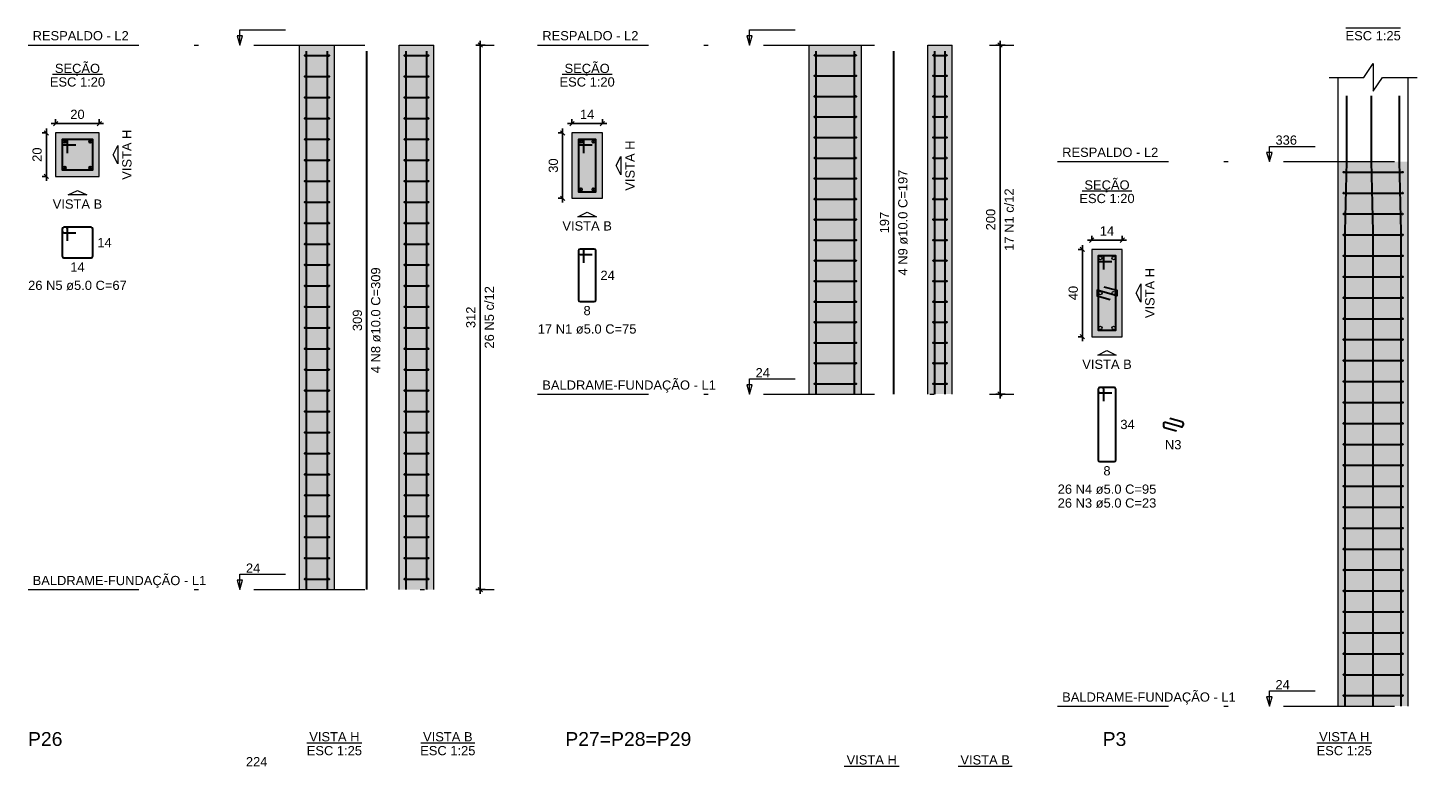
# Model space of a CAD drawing. Header units: millimetres. Extents: x 1434 to 2277, y -793 to -278.
# Tile 43 of 111: x 1520 to 1552, y -421 to -404. Entities that reach past the tile are written whole.
import ezdxf

# ---------------------------------------------------------------- set-up
doc = ezdxf.new("R2010")
doc.units = ezdxf.units.MM
doc.linetypes.add('DASHDOT', pattern=[25.4, 12.7, -6.35, 0, -6.35])
for name, color, linetype, lineweight in [('Descrição da armadura', 7, 'Continuous', 5), ('DT-Barras na forma', 1, 'Continuous', 30), ('DT-Barras no corte', 5, 'Continuous', 5), ('DT-Barras rebatidas', 1, 'Continuous', 30), ('DT-Cotas', 9, 'Continuous', 5), ('DT-Estribos na forma', 1, 'Continuous', 30), ('DT-Forma', 5, 'Continuous', 5), ('DT-Hachura seção pilares', 252, 'Continuous', 5), ('DT-Hachura vista pilares', 252, 'Continuous', 5), ('DT-Pontilhado', 9, 'DASHDOT', 5), ('DT-Textos', 7, 'Continuous', 5), ('DT-Título', 250, 'Continuous', 20), ('Textos armaduras', 7, 'Continuous', 5)]:
    doc.layers.add(name, color=color, linetype=linetype, lineweight=lineweight)
doc.styles.add('ARIAL', font='arial.ttf')
doc.styles.get("Standard").update_dxf_attribs({"font": 'arial.ttf'})
doc.dimstyles.new('UM_20.000000', dxfattribs={"dimtxt": 0.18, "dimasz": 0.1, "dimexe": 0.1, "dimexo": 0.2, "dimgap": 0, "dimtad": 1, "dimtih": 1, "dimtoh": 1, "dimdec": 1, "dimlfac": 20, "dimzin": 0, "dimdsep": 46, "dimtxsty": 'Standard', "dimcen": 0.09, "dimdle": 0.1, "dimadec": 1, "dimazin": 2, "dimtfac": 1, "dimtdec": 4, "dimtofl": 0, "dimtmove": 0, "dimatfit": 3, "dimfxl": 1, "dimtolj": 1, "dimarcsym": 0})
doc.dimstyles.new('UM_25.000000', dxfattribs={"dimtxt": 0.18, "dimasz": 0.1, "dimexe": 0.1, "dimexo": 0.2, "dimgap": 0, "dimtad": 1, "dimtih": 1, "dimtoh": 1, "dimdec": 1, "dimlfac": 25, "dimzin": 0, "dimdsep": 46, "dimtxsty": 'Standard', "dimcen": 0.09, "dimdle": 0.1, "dimadec": 1, "dimazin": 2, "dimtfac": 1, "dimtdec": 4, "dimtofl": 0, "dimtmove": 0, "dimatfit": 3, "dimfxl": 1, "dimtolj": 1, "dimarcsym": 0})

# ---------------------------------------------------------------- blocks, each defined once
blk = doc.blocks.new('_Oblique')
at = {"color": 0, "linetype": 'ByBlock', "lineweight": -2}
blk.add_line((-0.5, -0.5), (0.5, 0.5), dxfattribs=at)
blk = doc.blocks.new('*D264')
at = {"layer": 'DT-Cotas', "color": 0, "lineweight": -2, "transparency": 16777216}
for p, q in [((1520.09, -406.389), (1519.978, -406.389)), ((1520.078, -406.289), (1520.078, -407.489)), ((1520.09, -407.389), (1519.978, -407.389))]:
    blk.add_line(p, q, dxfattribs=at)
at = {"layer": 'DT-Cotas', "color": 0, "lineweight": -2, "transparency": 16777216, "xscale": 0.1, "yscale": 0.1, "zscale": 0.1}
for p, rotation in [((1520.078, -406.389), 90), ((1520.078, -407.389), 270)]:
    blk.add_blockref('_Oblique', p, dxfattribs=dict(at, rotation=rotation))
at = {"layer": 'DT-Cotas', "color": 7, "transparency": 16777216, "insert": (1519.866, -406.889), "char_height": 0.2118, "attachment_point": 5, "rotation": 90, "style": 'ARIAL'}
blk.add_mtext('\\A1;20', dxfattribs=at)
blk = doc.blocks.new('*D265')
at = {"layer": 'DT-Cotas', "color": 0, "lineweight": -2, "transparency": 16777216}
for p, q in [((1520.19, -406.178), (1521.39, -406.178)), ((1520.29, -406.189), (1520.29, -406.078)), ((1521.29, -406.189), (1521.29, -406.078))]:
    blk.add_line(p, q, dxfattribs=at)
at = {"layer": 'DT-Cotas', "color": 0, "lineweight": -2, "transparency": 16777216, "xscale": 0.1, "yscale": 0.1, "zscale": 0.1, "rotation": 180}
blk.add_blockref('_Oblique', (1520.29, -406.178), dxfattribs=at)
at = {"layer": 'DT-Cotas', "color": 0, "lineweight": -2, "transparency": 16777216, "xscale": 0.1, "yscale": 0.1, "zscale": 0.1}
blk.add_blockref('_Oblique', (1521.29, -406.178), dxfattribs=at)
at = {"layer": 'DT-Cotas', "color": 7, "transparency": 16777216, "insert": (1520.79, -405.966), "char_height": 0.2118, "attachment_point": 5, "rotation": 0.0057, "style": 'ARIAL'}
blk.add_mtext('\\A1;20', dxfattribs=at)
blk = doc.blocks.new('*D266')
at = {"layer": 'DT-Cotas', "color": 0, "lineweight": -2, "transparency": 16777216}
for p, q in [((1530.021, -416.957), (1530.021, -404.277)), ((1530.138, -404.377), (1529.921, -404.377)), ((1530.138, -416.857), (1529.921, -416.857))]:
    blk.add_line(p, q, dxfattribs=at)
at = {"layer": 'DT-Cotas', "color": 0, "lineweight": -2, "transparency": 16777216, "xscale": 0.1, "yscale": 0.1, "zscale": 0.1}
for p, rotation in [((1530.021, -404.377), 90), ((1530.021, -416.857), 270)]:
    blk.add_blockref('_Oblique', p, dxfattribs=dict(at, rotation=rotation))
blk = doc.blocks.new('*D267')
at = {"layer": 'DT-Cotas', "color": 0, "lineweight": -2, "transparency": 16777216}
for p, q in [((1531.922, -406.389), (1531.81, -406.389)), ((1531.91, -406.289), (1531.91, -407.989)), ((1531.922, -407.889), (1531.81, -407.889))]:
    blk.add_line(p, q, dxfattribs=at)
at = {"layer": 'DT-Cotas', "color": 0, "lineweight": -2, "transparency": 16777216, "xscale": 0.1, "yscale": 0.1, "zscale": 0.1}
for p, rotation in [((1531.91, -406.389), 90), ((1531.91, -407.889), 270)]:
    blk.add_blockref('_Oblique', p, dxfattribs=dict(at, rotation=rotation))
at = {"layer": 'DT-Cotas', "color": 7, "transparency": 16777216, "insert": (1531.698, -407.139), "char_height": 0.2118, "attachment_point": 5, "rotation": 90, "style": 'ARIAL'}
blk.add_mtext('\\A1;30', dxfattribs=at)
blk = doc.blocks.new('*D268')
at = {"layer": 'DT-Cotas', "color": 0, "lineweight": -2, "transparency": 16777216}
for p, q in [((1532.022, -406.178), (1532.922, -406.178)), ((1532.122, -406.189), (1532.122, -406.078)), ((1532.822, -406.189), (1532.822, -406.078))]:
    blk.add_line(p, q, dxfattribs=at)
at = {"layer": 'DT-Cotas', "color": 0, "lineweight": -2, "transparency": 16777216, "xscale": 0.1, "yscale": 0.1, "zscale": 0.1, "rotation": 180}
blk.add_blockref('_Oblique', (1532.122, -406.178), dxfattribs=at)
at = {"layer": 'DT-Cotas', "color": 0, "lineweight": -2, "transparency": 16777216, "xscale": 0.1, "yscale": 0.1, "zscale": 0.1}
blk.add_blockref('_Oblique', (1532.822, -406.178), dxfattribs=at)
at = {"layer": 'DT-Cotas', "color": 7, "transparency": 16777216, "insert": (1532.472, -405.966), "char_height": 0.2118, "attachment_point": 5, "rotation": 0.0057, "style": 'ARIAL'}
blk.add_mtext('\\A1;14', dxfattribs=at)
blk = doc.blocks.new('*D269')
at = {"layer": 'DT-Cotas', "color": 0, "lineweight": -2, "transparency": 16777216}
for p, q in [((1541.937, -412.477), (1541.937, -404.277)), ((1542.055, -404.377), (1541.837, -404.377)), ((1542.055, -412.377), (1541.837, -412.377))]:
    blk.add_line(p, q, dxfattribs=at)
at = {"layer": 'DT-Cotas', "color": 0, "lineweight": -2, "transparency": 16777216, "xscale": 0.1, "yscale": 0.1, "zscale": 0.1}
for p, rotation in [((1541.937, -404.377), 90), ((1541.937, -412.377), 270)]:
    blk.add_blockref('_Oblique', p, dxfattribs=dict(at, rotation=rotation))
blk = doc.blocks.new('*D270')
at = {"layer": 'DT-Cotas', "color": 0, "lineweight": -2, "transparency": 16777216}
for p, q in [((1543.838, -409.061), (1543.726, -409.061)), ((1543.826, -408.961), (1543.826, -411.161)), ((1543.838, -411.061), (1543.726, -411.061))]:
    blk.add_line(p, q, dxfattribs=at)
at = {"layer": 'DT-Cotas', "color": 0, "lineweight": -2, "transparency": 16777216, "xscale": 0.1, "yscale": 0.1, "zscale": 0.1}
for p, rotation in [((1543.826, -409.061), 90), ((1543.826, -411.061), 270)]:
    blk.add_blockref('_Oblique', p, dxfattribs=dict(at, rotation=rotation))
at = {"layer": 'DT-Cotas', "color": 7, "transparency": 16777216, "insert": (1543.615, -410.061), "char_height": 0.2118, "attachment_point": 5, "rotation": 90, "style": 'ARIAL'}
blk.add_mtext('\\A1;40', dxfattribs=at)
blk = doc.blocks.new('*D271')
at = {"layer": 'DT-Cotas', "color": 0, "lineweight": -2, "transparency": 16777216}
for p, q in [((1544.038, -408.861), (1544.038, -408.749)), ((1544.738, -408.861), (1544.738, -408.749)), ((1543.938, -408.849), (1544.838, -408.849))]:
    blk.add_line(p, q, dxfattribs=at)
at = {"layer": 'DT-Cotas', "color": 0, "lineweight": -2, "transparency": 16777216, "xscale": 0.1, "yscale": 0.1, "zscale": 0.1, "rotation": 180}
blk.add_blockref('_Oblique', (1544.038, -408.849), dxfattribs=at)
at = {"layer": 'DT-Cotas', "color": 0, "lineweight": -2, "transparency": 16777216, "xscale": 0.1, "yscale": 0.1, "zscale": 0.1}
blk.add_blockref('_Oblique', (1544.738, -408.849), dxfattribs=at)
at = {"layer": 'DT-Cotas', "color": 7, "transparency": 16777216, "insert": (1544.388, -408.637), "char_height": 0.2118, "attachment_point": 5, "rotation": 0.0057, "style": 'ARIAL'}
blk.add_mtext('\\A1;14', dxfattribs=at)

msp = doc.modelspace()

# ---------------------------------------------------------------- hatches: boundary and pattern name
at = {"layer": 'DT-Hachura seção pilares', "linetype": 'Continuous'}
for points in [[(1520.2899, -407.3895), (1520.2899, -407.3895), (1521.2899, -407.3895), (1521.2899, -406.3895), (1520.2899, -406.3895), (1520.2899, -407.3895)], [(1532.1219, -407.8895), (1532.1219, -407.8895), (1532.8219, -407.8895), (1532.8219, -406.3895), (1532.1219, -406.3895), (1532.1219, -407.8895)], [(1544.0382, -411.0611), (1544.0382, -411.0611), (1544.7382, -411.0611), (1544.7382, -409.0611), (1544.0382, -409.0611), (1544.0382, -411.0611)]]:
    msp.add_hatch(color=256, dxfattribs=at).paths.add_polyline_path(points)
at = {"layer": 'DT-Hachura vista pilares', "linetype": 'Continuous'}
for points in [[(1525.8789, -416.8574), (1525.8789, -404.3774), (1526.6789, -404.3774), (1526.6789, -416.8574), (1525.8789, -416.8574)], [(1528.1615, -416.8574), (1528.1615, -404.3774), (1528.9615, -404.3774), (1528.9615, -416.8574), (1528.1615, -416.8574)], [(1537.561, -412.3774), (1537.561, -404.3774), (1538.761, -404.3774), (1538.761, -412.3774), (1537.561, -412.3774)], [(1540.2807, -412.3774), (1540.2807, -404.3774), (1540.8407, -404.3774), (1540.8407, -412.3774), (1540.2807, -412.3774)], [(1549.6891, -419.529), (1549.6891, -407.049), (1551.2891, -407.049), (1551.2891, -419.529), (1549.6891, -419.529)]]:
    msp.add_hatch(color=256, dxfattribs=at).paths.add_polyline_path(points)

# ---------------------------------------------------------------- linework, layer by layer
at = {"layer": 'DT-Barras na forma'}
for points in [[(1526.0389, -416.8574), (1526.0389, -404.5134)], [(1526.5189, -416.8574), (1526.5189, -404.5134)], [(1528.3215, -416.8574), (1528.3215, -404.5134)], [(1528.8015, -416.8574), (1528.8015, -404.5134)], [(1537.721, -412.3774), (1537.721, -404.5134)], [(1538.601, -412.3774), (1538.601, -404.5134)], [(1540.4407, -412.3774), (1540.4407, -404.5134)], [(1540.6807, -412.3774), (1540.6807, -404.5134)], [(1549.8491, -419.529), (1549.8491, -408.649), (1549.8891, -407.049), (1549.8891, -405.5423)], [(1550.4891, -419.529), (1550.4891, -408.649), (1550.4491, -407.049), (1550.4491, -405.5423)], [(1551.1291, -419.529), (1551.1291, -408.649), (1551.0891, -407.049), (1551.0891, -405.5423)], [(1520.5649, -406.852), (1520.5649, -406.5395), (1520.4399, -406.5395), (1520.4399, -407.2395), (1521.1399, -407.2395), (1521.1399, -406.5395), (1520.4399, -406.5395), (1520.4399, -406.6645), (1520.7524, -406.6645)], [(1532.3969, -406.852), (1532.3969, -406.5395), (1532.2719, -406.5395), (1532.2719, -407.7395), (1532.6719, -407.7395), (1532.6719, -406.5395), (1532.2719, -406.5395), (1532.2719, -406.6645), (1532.5844, -406.6645)], [(1544.3132, -409.5236), (1544.3132, -409.2111), (1544.1882, -409.2111), (1544.1882, -410.9111), (1544.5882, -410.9111), (1544.5882, -409.2111), (1544.1882, -409.2111), (1544.1882, -409.3361), (1544.5007, -409.3361)], [(1544.3121, -409.915), (1544.6132, -409.9986), (1544.6132, -410.1236), (1544.1632, -409.9986), (1544.1632, -410.1236), (1544.4643, -410.2072)]]:
    msp.add_lwpolyline(points, dxfattribs=at)
at = {"layer": 'DT-Barras no corte'}
for p, q in [((1520.4524, -406.627), (1520.5274, -406.552)), ((1520.4524, -406.552), (1520.5274, -406.627)), ((1521.0524, -406.627), (1521.1274, -406.552)), ((1521.0524, -406.552), (1521.1274, -406.627)), ((1532.2844, -406.627), (1532.3594, -406.552)), ((1532.2844, -406.552), (1532.3594, -406.627)), ((1532.5844, -406.627), (1532.6594, -406.552)), ((1532.5844, -406.552), (1532.6594, -406.627)), ((1520.4524, -407.227), (1520.5274, -407.152)), ((1520.4524, -407.152), (1520.5274, -407.227)), ((1521.0524, -407.227), (1521.1274, -407.152)), ((1521.0524, -407.152), (1521.1274, -407.227)), ((1532.2844, -407.727), (1532.3594, -407.652)), ((1532.2844, -407.652), (1532.3594, -407.727)), ((1532.5844, -407.727), (1532.6594, -407.652)), ((1532.5844, -407.652), (1532.6594, -407.727))]:
    msp.add_line(p, q, dxfattribs=at)
for centre in [(1520.4899, -406.5895), (1521.0899, -406.5895), (1532.3219, -406.5895), (1532.6219, -406.5895), (1520.4899, -407.1895), (1521.0899, -407.1895), (1532.3219, -407.6895), (1532.6219, -407.6895), (1544.2382, -409.2611), (1544.5382, -409.2611), (1544.2382, -410.0611), (1544.5382, -410.0611), (1544.2382, -410.8611), (1544.5382, -410.8611)]:
    msp.add_circle(centre, 0.0375, dxfattribs=at)
at = {"layer": 'DT-Barras rebatidas'}
for p, q in [((1527.4202, -416.8574), (1527.4202, -404.5134)), ((1539.5023, -412.3774), (1539.5023, -404.5134)), ((1520.4399, -408.5919), (1520.4399, -409.2169)), ((1520.4399, -408.5919), (1520.4399, -408.6419)), ((1520.5274, -408.5544), (1520.4774, -408.5544)), ((1521.1024, -408.5544), (1520.4774, -408.5544)), ((1520.4774, -408.6794), (1520.7524, -408.6794)), ((1520.5649, -408.8669), (1520.5649, -408.5919)), ((1521.1399, -409.2169), (1521.1399, -408.5919)), ((1532.2719, -409.0919), (1532.2719, -410.2169)), ((1532.2719, -409.0919), (1532.2719, -409.1419)), ((1532.3594, -409.0544), (1532.3094, -409.0544)), ((1532.6344, -409.0544), (1532.3094, -409.0544)), ((1532.3969, -409.3669), (1532.3969, -409.0919)), ((1532.6719, -410.2169), (1532.6719, -409.0919)), ((1520.4774, -409.2544), (1521.1024, -409.2544)), ((1532.3094, -409.1794), (1532.5844, -409.1794)), ((1532.3094, -410.2544), (1532.6344, -410.2544)), ((1544.1882, -412.2635), (1544.1882, -413.8885)), ((1544.1882, -412.2635), (1544.1882, -412.3135)), ((1544.2757, -412.226), (1544.2257, -412.226)), ((1544.5507, -412.226), (1544.2257, -412.226)), ((1544.2257, -412.351), (1544.5007, -412.351)), ((1544.3132, -412.5385), (1544.3132, -412.2635)), ((1544.5882, -413.8885), (1544.5882, -412.2635)), ((1545.8297, -412.9299), (1546.1033, -413.0059)), ((1545.6808, -413.0628), (1545.6808, -413.11)), ((1545.7082, -413.1461), (1545.9819, -413.2221)), ((1546.0832, -413.1253), (1545.7283, -413.0267)), ((1546.1308, -413.042), (1546.1308, -413.0892)), ((1544.2257, -413.926), (1544.5507, -413.926))]:
    msp.add_line(p, q, dxfattribs=at)
for centre, start, end in [((1520.4774, -408.5919), 90, 180), ((1520.4774, -408.5919), 90, 180), ((1520.4774, -408.6419), 180, 270), ((1520.5274, -408.5919), 0, 90), ((1521.1024, -408.5919), 0, 90), ((1532.3094, -409.0919), 90, 180), ((1532.3094, -409.0919), 90, 180), ((1532.3094, -409.1419), 180, 270), ((1532.3594, -409.0919), 0, 90), ((1532.6344, -409.0919), 0, 90), ((1520.4774, -409.2169), 180, 270), ((1521.1024, -409.2169), 270, 0), ((1532.3094, -410.2169), 180, 270), ((1532.6344, -410.2169), 270, 0), ((1544.2257, -412.2635), 90, 180), ((1544.2257, -412.2635), 90, 180), ((1544.2257, -412.3135), 180, 270), ((1544.2757, -412.2635), 0, 90), ((1544.5507, -412.2635), 0, 90), ((1545.7183, -413.0628), 74.47589, 180), ((1545.7183, -413.11), 180, 254.47589), ((1546.0933, -413.0892), 254.47589, 0), ((1546.0933, -413.042), 0, 74.47589), ((1544.2257, -413.8885), 180, 270), ((1544.5507, -413.8885), 270, 0)]:
    msp.add_arc(centre, 0.0375, start, end, dxfattribs=at)
at = {"layer": 'DT-Estribos na forma'}
for p, q in [((1526.0089, -404.6174), (1526.5489, -404.6174)), ((1528.2915, -404.6174), (1528.8315, -404.6174)), ((1537.691, -404.6126), (1538.631, -404.6126)), ((1540.4107, -404.6126), (1540.7107, -404.6126)), ((1526.0089, -405.0974), (1526.5489, -405.0974)), ((1528.2915, -405.0974), (1528.8315, -405.0974)), ((1537.691, -405.0832), (1538.631, -405.0832)), ((1540.4107, -405.0832), (1540.7107, -405.0832)), ((1526.0089, -405.5774), (1526.5489, -405.5774)), ((1528.2915, -405.5774), (1528.8315, -405.5774)), ((1537.691, -405.5538), (1538.631, -405.5538)), ((1540.4107, -405.5538), (1540.7107, -405.5538)), ((1526.0089, -406.0574), (1526.5489, -406.0574)), ((1528.2915, -406.0574), (1528.8315, -406.0574)), ((1537.691, -406.0244), (1538.631, -406.0244)), ((1540.4107, -406.0244), (1540.7107, -406.0244)), ((1526.0089, -406.5374), (1526.5489, -406.5374)), ((1528.2915, -406.5374), (1528.8315, -406.5374)), ((1537.691, -406.495), (1538.631, -406.495)), ((1540.4107, -406.495), (1540.7107, -406.495)), ((1526.0089, -407.0174), (1526.5489, -407.0174)), ((1528.2915, -407.0174), (1528.8315, -407.0174)), ((1537.691, -406.9656), (1538.631, -406.9656)), ((1540.4107, -406.9656), (1540.7107, -406.9656)), ((1526.0089, -407.4974), (1526.5489, -407.4974)), ((1528.2915, -407.4974), (1528.8315, -407.4974)), ((1537.691, -407.4362), (1538.631, -407.4362)), ((1540.4107, -407.4362), (1540.7107, -407.4362)), ((1549.8191, -407.289), (1551.1591, -407.289)), ((1549.8191, -407.769), (1551.1591, -407.769)), ((1526.0089, -407.9774), (1526.5489, -407.9774)), ((1528.2915, -407.9774), (1528.8315, -407.9774)), ((1537.691, -407.9068), (1538.631, -407.9068)), ((1540.4107, -407.9068), (1540.7107, -407.9068)), ((1526.0089, -408.4574), (1526.5489, -408.4574)), ((1528.2915, -408.4574), (1528.8315, -408.4574)), ((1537.691, -408.3774), (1538.631, -408.3774)), ((1540.4107, -408.3774), (1540.7107, -408.3774)), ((1549.8191, -408.249), (1551.1591, -408.249)), ((1549.8191, -408.729), (1551.1591, -408.729)), ((1526.0089, -408.9374), (1526.5489, -408.9374)), ((1528.2915, -408.9374), (1528.8315, -408.9374)), ((1537.691, -408.8479), (1538.631, -408.8479)), ((1540.4107, -408.8479), (1540.7107, -408.8479)), ((1526.0089, -409.4174), (1526.5489, -409.4174)), ((1528.2915, -409.4174), (1528.8315, -409.4174)), ((1537.691, -409.3185), (1538.631, -409.3185)), ((1540.4107, -409.3185), (1540.7107, -409.3185)), ((1549.8191, -409.209), (1551.1591, -409.209)), ((1549.8191, -409.689), (1551.1591, -409.689)), ((1526.0089, -409.8974), (1526.5489, -409.8974)), ((1528.2915, -409.8974), (1528.8315, -409.8974)), ((1537.691, -409.7891), (1538.631, -409.7891)), ((1540.4107, -409.7891), (1540.7107, -409.7891)), ((1526.0089, -410.3774), (1526.5489, -410.3774)), ((1528.2915, -410.3774), (1528.8315, -410.3774)), ((1537.691, -410.2597), (1538.631, -410.2597)), ((1540.4107, -410.2597), (1540.7107, -410.2597)), ((1549.8191, -410.169), (1551.1591, -410.169)), ((1537.691, -410.7303), (1538.631, -410.7303)), ((1540.4107, -410.7303), (1540.7107, -410.7303)), ((1549.8191, -410.649), (1551.1591, -410.649)), ((1526.0089, -410.8574), (1526.5489, -410.8574)), ((1528.2915, -410.8574), (1528.8315, -410.8574)), ((1526.0089, -411.3374), (1526.5489, -411.3374)), ((1528.2915, -411.3374), (1528.8315, -411.3374)), ((1537.691, -411.2009), (1538.631, -411.2009)), ((1540.4107, -411.2009), (1540.7107, -411.2009)), ((1549.8191, -411.129), (1551.1591, -411.129)), ((1537.691, -411.6715), (1538.631, -411.6715)), ((1540.4107, -411.6715), (1540.7107, -411.6715)), ((1549.8191, -411.609), (1551.1591, -411.609)), ((1526.0089, -411.8174), (1526.5489, -411.8174)), ((1528.2915, -411.8174), (1528.8315, -411.8174)), ((1526.0089, -412.2974), (1526.5489, -412.2974)), ((1528.2915, -412.2974), (1528.8315, -412.2974)), ((1537.691, -412.1421), (1538.631, -412.1421)), ((1540.4107, -412.1421), (1540.7107, -412.1421)), ((1549.8191, -412.089), (1551.1591, -412.089)), ((1549.8191, -412.569), (1551.1591, -412.569)), ((1526.0089, -412.7774), (1526.5489, -412.7774)), ((1528.2915, -412.7774), (1528.8315, -412.7774)), ((1526.0089, -413.2574), (1526.5489, -413.2574)), ((1528.2915, -413.2574), (1528.8315, -413.2574)), ((1549.8191, -413.049), (1551.1591, -413.049)), ((1549.8191, -413.529), (1551.1591, -413.529)), ((1526.0089, -413.7374), (1526.5489, -413.7374)), ((1528.2915, -413.7374), (1528.8315, -413.7374)), ((1526.0089, -414.2174), (1526.5489, -414.2174)), ((1528.2915, -414.2174), (1528.8315, -414.2174)), ((1549.8191, -414.009), (1551.1591, -414.009)), ((1549.8191, -414.489), (1551.1591, -414.489)), ((1526.0089, -414.6974), (1526.5489, -414.6974)), ((1528.2915, -414.6974), (1528.8315, -414.6974)), ((1526.0089, -415.1774), (1526.5489, -415.1774)), ((1528.2915, -415.1774), (1528.8315, -415.1774)), ((1549.8191, -414.969), (1551.1591, -414.969)), ((1549.8191, -415.449), (1551.1591, -415.449)), ((1526.0089, -415.6574), (1526.5489, -415.6574)), ((1528.2915, -415.6574), (1528.8315, -415.6574)), ((1526.0089, -416.1374), (1526.5489, -416.1374)), ((1528.2915, -416.1374), (1528.8315, -416.1374)), ((1549.8191, -415.929), (1551.1591, -415.929)), ((1549.8191, -416.409), (1551.1591, -416.409)), ((1526.0089, -416.6174), (1526.5489, -416.6174)), ((1528.2915, -416.6174), (1528.8315, -416.6174)), ((1549.8191, -416.889), (1551.1591, -416.889)), ((1549.8191, -417.369), (1551.1591, -417.369)), ((1549.8191, -417.849), (1551.1591, -417.849)), ((1549.8191, -418.329), (1551.1591, -418.329)), ((1549.8191, -418.809), (1551.1591, -418.809)), ((1549.8191, -419.289), (1551.1591, -419.289))]:
    msp.add_line(p, q, dxfattribs=at)
for centre in [(1526.0089, -404.6174), (1526.5489, -404.6174), (1528.2915, -404.6174), (1528.8315, -404.6174), (1537.691, -404.6126), (1538.631, -404.6126), (1540.4107, -404.6126), (1540.7107, -404.6126), (1526.0089, -405.0974), (1526.5489, -405.0974), (1528.2915, -405.0974), (1528.8315, -405.0974), (1537.691, -405.0832), (1538.631, -405.0832), (1540.4107, -405.0832), (1540.7107, -405.0832), (1526.0089, -405.5774), (1526.5489, -405.5774), (1528.2915, -405.5774), (1528.8315, -405.5774), (1537.691, -405.5538), (1538.631, -405.5538), (1540.4107, -405.5538), (1540.7107, -405.5538), (1526.0089, -406.0574), (1526.5489, -406.0574), (1528.2915, -406.0574), (1528.8315, -406.0574), (1537.691, -406.0244), (1538.631, -406.0244), (1540.4107, -406.0244), (1540.7107, -406.0244), (1526.0089, -406.5374), (1526.5489, -406.5374), (1528.2915, -406.5374), (1528.8315, -406.5374), (1537.691, -406.495), (1538.631, -406.495), (1540.4107, -406.495), (1540.7107, -406.495), (1526.0089, -407.0174), (1526.5489, -407.0174), (1528.2915, -407.0174), (1528.8315, -407.0174), (1537.691, -406.9656), (1538.631, -406.9656), (1540.4107, -406.9656), (1540.7107, -406.9656), (1526.0089, -407.4974), (1526.5489, -407.4974), (1528.2915, -407.4974), (1528.8315, -407.4974), (1537.691, -407.4362), (1538.631, -407.4362), (1540.4107, -407.4362), (1540.7107, -407.4362), (1549.8191, -407.289), (1551.1591, -407.289), (1549.8191, -407.769), (1551.1591, -407.769), (1526.0089, -407.9774), (1526.5489, -407.9774), (1528.2915, -407.9774), (1528.8315, -407.9774), (1537.691, -407.9068), (1538.631, -407.9068), (1540.4107, -407.9068), (1540.7107, -407.9068), (1526.0089, -408.4574), (1526.5489, -408.4574), (1528.2915, -408.4574), (1528.8315, -408.4574), (1537.691, -408.3774), (1538.631, -408.3774), (1540.4107, -408.3774), (1540.7107, -408.3774), (1549.8191, -408.249), (1551.1591, -408.249), (1549.8191, -408.729), (1551.1591, -408.729), (1526.0089, -408.9374), (1526.5489, -408.9374), (1528.2915, -408.9374), (1528.8315, -408.9374), (1537.691, -408.8479), (1538.631, -408.8479), (1540.4107, -408.8479), (1540.7107, -408.8479), (1526.0089, -409.4174), (1526.5489, -409.4174), (1528.2915, -409.4174), (1528.8315, -409.4174), (1537.691, -409.3185), (1538.631, -409.3185), (1540.4107, -409.3185), (1540.7107, -409.3185), (1549.8191, -409.209), (1551.1591, -409.209), (1537.691, -409.7891), (1538.631, -409.7891), (1540.4107, -409.7891), (1540.7107, -409.7891), (1549.8191, -409.689), (1551.1591, -409.689), (1526.0089, -409.8974), (1526.5489, -409.8974), (1528.2915, -409.8974), (1528.8315, -409.8974), (1526.0089, -410.3774), (1526.5489, -410.3774), (1528.2915, -410.3774), (1528.8315, -410.3774), (1537.691, -410.2597), (1538.631, -410.2597), (1540.4107, -410.2597), (1540.7107, -410.2597), (1549.8191, -410.169), (1551.1591, -410.169), (1537.691, -410.7303), (1538.631, -410.7303), (1540.4107, -410.7303), (1540.7107, -410.7303), (1549.8191, -410.649), (1551.1591, -410.649), (1526.0089, -410.8574), (1526.5489, -410.8574), (1528.2915, -410.8574), (1528.8315, -410.8574), (1526.0089, -411.3374), (1526.5489, -411.3374), (1528.2915, -411.3374), (1528.8315, -411.3374), (1537.691, -411.2009), (1538.631, -411.2009), (1540.4107, -411.2009), (1540.7107, -411.2009), (1549.8191, -411.129), (1551.1591, -411.129), (1537.691, -411.6715), (1538.631, -411.6715), (1540.4107, -411.6715), (1540.7107, -411.6715), (1549.8191, -411.609), (1551.1591, -411.609), (1526.0089, -411.8174), (1526.5489, -411.8174), (1528.2915, -411.8174), (1528.8315, -411.8174), (1526.0089, -412.2974), (1526.5489, -412.2974), (1528.2915, -412.2974), (1528.8315, -412.2974), (1537.691, -412.1421), (1538.631, -412.1421), (1540.4107, -412.1421), (1540.7107, -412.1421), (1549.8191, -412.089), (1551.1591, -412.089), (1549.8191, -412.569), (1551.1591, -412.569), (1526.0089, -412.7774), (1526.5489, -412.7774), (1528.2915, -412.7774), (1528.8315, -412.7774), (1526.0089, -413.2574), (1526.5489, -413.2574), (1528.2915, -413.2574), (1528.8315, -413.2574), (1549.8191, -413.049), (1551.1591, -413.049), (1549.8191, -413.529), (1551.1591, -413.529), (1526.0089, -413.7374), (1526.5489, -413.7374), (1528.2915, -413.7374), (1528.8315, -413.7374), (1526.0089, -414.2174), (1526.5489, -414.2174), (1528.2915, -414.2174), (1528.8315, -414.2174), (1549.8191, -414.009), (1551.1591, -414.009), (1549.8191, -414.489), (1551.1591, -414.489), (1526.0089, -414.6974), (1526.5489, -414.6974), (1528.2915, -414.6974), (1528.8315, -414.6974), (1526.0089, -415.1774), (1526.5489, -415.1774), (1528.2915, -415.1774), (1528.8315, -415.1774), (1549.8191, -414.969), (1551.1591, -414.969), (1549.8191, -415.449), (1551.1591, -415.449), (1526.0089, -415.6574), (1526.5489, -415.6574), (1528.2915, -415.6574), (1528.8315, -415.6574), (1526.0089, -416.1374), (1526.5489, -416.1374), (1528.2915, -416.1374), (1528.8315, -416.1374), (1549.8191, -415.929), (1551.1591, -415.929), (1549.8191, -416.409), (1551.1591, -416.409), (1526.0089, -416.6174), (1526.5489, -416.6174), (1528.2915, -416.6174), (1528.8315, -416.6174), (1549.8191, -416.889), (1551.1591, -416.889), (1549.8191, -417.369), (1551.1591, -417.369), (1549.8191, -417.849), (1551.1591, -417.849), (1549.8191, -418.329), (1551.1591, -418.329), (1549.8191, -418.809), (1551.1591, -418.809), (1549.8191, -419.289), (1551.1591, -419.289)]:
    msp.add_circle(centre, 0.01, dxfattribs=at)
at = {"layer": 'DT-Forma'}
for p, q in [((1525.8789, -404.3774), (1526.6789, -404.3774)), ((1525.8789, -416.8574), (1525.8789, -404.3774)), ((1526.6789, -416.8574), (1526.6789, -404.3774)), ((1528.1615, -404.3774), (1528.9615, -404.3774)), ((1528.1615, -416.8574), (1528.1615, -404.3774)), ((1528.9615, -416.8574), (1528.9615, -404.3774)), ((1537.561, -404.3774), (1538.761, -404.3774)), ((1537.561, -412.3774), (1537.561, -404.3774)), ((1538.761, -412.3774), (1538.761, -404.3774)), ((1540.2807, -404.3774), (1540.8407, -404.3774)), ((1540.2807, -412.3774), (1540.2807, -404.3774)), ((1540.8407, -412.3774), (1540.8407, -404.3774)), ((1549.6891, -407.049), (1549.6891, -405.1187)), ((1551.2891, -407.049), (1551.2891, -405.1187)), ((1549.6891, -419.529), (1549.6891, -407.049)), ((1551.2891, -419.529), (1551.2891, -407.049))]:
    msp.add_line(p, q, dxfattribs=at)
msp.add_lwpolyline([(1549.4773, -405.1187), (1550.2773, -405.1187), (1550.4891, -404.801), (1550.4891, -405.4364), (1550.7009, -405.1187), (1551.5009, -405.1187)], dxfattribs=at)
for points in [[(1520.2899, -407.3895), (1521.2899, -407.3895), (1521.2899, -406.3895), (1520.2899, -406.3895), (1520.2899, -407.3895)], [(1532.1219, -407.8895), (1532.8219, -407.8895), (1532.8219, -406.3895), (1532.1219, -406.3895), (1532.1219, -407.8895)], [(1544.0382, -411.0611), (1544.7382, -411.0611), (1544.7382, -409.0611), (1544.0382, -409.0611), (1544.0382, -411.0611)]]:
    msp.add_lwpolyline(points, close=True, dxfattribs=at)
at = {"layer": 'DT-Pontilhado', "ltscale": 0.2}
for p, q in [((1519.6562, -404.3774), (1530.3382, -404.3774)), ((1531.3382, -404.3774), (1542.2545, -404.3774)), ((1543.2545, -407.049), (1555.3438, -407.049)), ((1531.3382, -412.3774), (1542.2545, -412.3774)), ((1519.6562, -416.8574), (1530.3382, -416.8574)), ((1543.2545, -419.529), (1555.3438, -419.529))]:
    msp.add_line(p, q, dxfattribs=at)
at = {"layer": 'DT-Textos'}
for p, q in [((1549.8592, -403.9855), (1551.1189, -403.9855)), ((1520.2177, -405.0445), (1521.3621, -405.0445)), ((1531.8997, -405.0445), (1533.0441, -405.0445)), ((1543.816, -407.7162), (1544.9604, -407.7162)), ((1526.0491, -420.3726), (1527.3088, -420.3726)), ((1528.657, -420.3726), (1529.9003, -420.3726)), ((1549.1955, -420.3726), (1550.4552, -420.3726)), ((1538.3654, -420.9021), (1539.6251, -420.9021)), ((1540.9733, -420.9021), (1542.2167, -420.9021))]:
    msp.add_line(p, q, dxfattribs=at)
for points in [[(1524.5112, -404.3774), (1524.5748, -404.1656), (1524.4477, -404.1656), (1524.5112, -404.3774), (1524.5112, -404.0274), (1525.5612, -404.0274)], [(1536.1933, -404.3774), (1536.2568, -404.1656), (1536.1297, -404.1656), (1536.1933, -404.3774), (1536.1933, -404.0274), (1537.2433, -404.0274)], [(1548.1096, -407.049), (1548.1731, -406.8372), (1548.046, -406.8372), (1548.1096, -407.049), (1548.1096, -406.699), (1549.1596, -406.699)], [(1536.1933, -412.3774), (1536.2568, -412.1656), (1536.1297, -412.1656), (1536.1933, -412.3774), (1536.1933, -412.0274), (1537.2433, -412.0274)], [(1524.5112, -416.8574), (1524.5748, -416.6456), (1524.4477, -416.6456), (1524.5112, -416.8574), (1524.5112, -416.5074), (1525.5612, -416.5074)], [(1548.1096, -419.529), (1548.1731, -419.3172), (1548.046, -419.3172), (1548.1096, -419.529), (1548.1096, -419.179), (1549.1596, -419.179)]]:
    msp.add_lwpolyline(points, dxfattribs=at)
for points in [[(1521.7135, -406.8895), (1521.7135, -407.1013), (1521.6076, -406.8895), (1521.7135, -406.6777), (1521.7135, -406.8895)], [(1533.2455, -407.1395), (1533.2455, -407.3513), (1533.1396, -407.1395), (1533.2455, -406.9277), (1533.2455, -407.1395)], [(1520.7899, -407.8131), (1520.5781, -407.8131), (1520.7899, -407.7072), (1521.0017, -407.8131), (1520.7899, -407.8131)], [(1532.4719, -408.3131), (1532.2601, -408.3131), (1532.4719, -408.2072), (1532.6837, -408.3131), (1532.4719, -408.3131)], [(1545.1618, -410.0611), (1545.1618, -410.2729), (1545.0559, -410.0611), (1545.1618, -409.8493), (1545.1618, -410.0611)], [(1544.3882, -411.4847), (1544.1764, -411.4847), (1544.3882, -411.3788), (1544.6, -411.4847), (1544.3882, -411.4847)]]:
    msp.add_lwpolyline(points, close=True, dxfattribs=at)

# ---------------------------------------------------------------- texts
at = {"layer": 'Descrição da armadura', "linetype": 'Continuous', "char_height": 0.2118, "width": 4.8647, "attachment_point": 8, "rotation": 90, "line_spacing_factor": 0.798, "style": 'ARIAL'}
for s, insert in [('4 N9 ø10.0 C=197', (1539.82, -408.4454)), ('4 N8 ø10.0 C=309', (1527.7379, -410.6854))]:
    msp.add_mtext(s, dxfattribs=dict(at, insert=insert))
at = {"layer": 'Descrição da armadura', "color": 7, "linetype": 'Continuous', "char_height": 0.2118, "width": 2.869342, "attachment_point": 8, "rotation": 90, "line_spacing_factor": 0.798, "style": 'ARIAL'}
for s, insert in [('17 N1 c/12', (1542.2545, -408.3774)), ('26 N5 c/12', (1530.3382, -410.6174))]:
    msp.add_mtext(s, dxfattribs=dict(at, insert=insert))
at = {"layer": 'Descrição da armadura', "linetype": 'Continuous', "char_height": 0.2118, "attachment_point": 8, "line_spacing_factor": 0.798, "style": 'ARIAL'}
for s, insert, width in [('26 N5 ø5.0 C=67', (1520.7899, -409.9957), 4.534748), ('17 N1 ø5.0 C=75', (1532.4719, -410.9957), 4.534748), ('N3', (1545.9058, -413.6457), 0.758398), ('26 N4 ø5.0 C=95', (1544.3882, -414.6673), 4.534748), ('26 N3 ø5.0 C=23', (1544.3882, -414.985), 3.871184)]:
    msp.add_mtext(s, dxfattribs=dict(at, insert=insert, width=width))
at = {"layer": 'DT-Cotas', "color": 7, "linetype": 'Continuous', "char_height": 0.2118, "width": 0.989858, "attachment_point": 8, "rotation": 90, "line_spacing_factor": 0.798, "style": 'ARIAL'}
for s, insert in [('200', (1541.8309, -408.3774)), ('312', (1529.9146, -410.6174))]:
    msp.add_mtext(s, dxfattribs=dict(at, insert=insert))
at = {"layer": 'DT-Textos', "linetype": 'Continuous', "char_height": 0.2118, "line_spacing_factor": 0.798, "style": 'ARIAL'}
for s, insert, width, attachment_point in [('RESPALDO - L2', (1519.7621, -404.2715), 3.771771, 7), ('RESPALDO - L2', (1531.4441, -404.2715), 3.771771, 7), ('ESC 1:25', (1550.4891, -404.2715), 2.167804, 8), ('SEÇÃO', (1520.7902, -405.0827), 1.773118, 8), ('SEÇÃO', (1532.4722, -405.0827), 1.773118, 8), ('ESC 1:20', (1520.7899, -405.3305), 2.167804, 8), ('ESC 1:20', (1532.4719, -405.3305), 2.167804, 8), ('RESPALDO - L2', (1543.3604, -406.9431), 3.771771, 7), ('SEÇÃO', (1544.3882, -407.7547), 1.773118, 8), ('VISTA B', (1520.7899, -408.1308), 1.942022, 8), ('ESC 1:20', (1544.3882, -408.0021), 2.167804, 8), ('VISTA B', (1532.4719, -408.6308), 1.942022, 8), ('VISTA B', (1544.3882, -411.8024), 1.942022, 8), ('BALDRAME-FUNDAÇÃO - L1', (1531.4442, -412.3417), 6.810307, 7), ('BALDRAME-FUNDAÇÃO - L1', (1519.7622, -416.8217), 6.810307, 7), ('BALDRAME-FUNDAÇÃO - L1', (1543.3602, -419.4927), 6.810307, 7), ('ESC 1:25', (1526.6789, -420.6585), 2.167804, 8), ('VISTA H', (1526.6789, -420.3408), 1.969966, 8), ('ESC 1:25', (1529.2787, -420.6585), 2.167804, 8), ('VISTA B', (1529.2787, -420.3408), 1.942022, 8), ('ESC 1:25', (1549.8254, -420.6585), 2.167804, 8), ('VISTA H', (1549.8254, -420.3408), 1.969966, 8), ('VISTA H', (1538.9952, -420.8703), 1.969966, 8), ('VISTA B', (1541.595, -420.8703), 1.942022, 8)]:
    msp.add_mtext(s, dxfattribs=dict(at, insert=insert, width=width, attachment_point=attachment_point))
at = {"layer": 'DT-Textos', "linetype": 'Continuous', "char_height": 0.2118, "width": 1.969966, "attachment_point": 8, "rotation": 90, "line_spacing_factor": 0.798, "style": 'ARIAL'}
for insert in [(1522.0312, -406.8895), (1533.5632, -407.1395), (1545.4795, -410.0611)]:
    msp.add_mtext('VISTA H', dxfattribs=dict(at, insert=insert))
at = {"layer": 'DT-Textos', "char_height": 0.2118, "attachment_point": 7, "line_spacing_factor": 0.798, "style": 'ARIAL'}
for s, insert, width in [('336', (1548.2496, -406.664), 0.845013), ('24', (1536.3333, -411.9924), 0.563342), ('24', (1524.6512, -416.4724), 0.563342), ('24', (1548.2496, -419.144), 0.563342), ('224', (1524.6512, -420.9089), 0.845013)]:
    msp.add_mtext(s, dxfattribs=dict(at, insert=insert, width=width))
at = {"layer": 'DT-Título', "linetype": 'Continuous', "char_height": 0.3177, "attachment_point": 7, "line_spacing_factor": 0.798, "style": 'ARIAL'}
for s, insert, width in [('P26', (1519.6562, -420.4467), 1.802299), ('P27=P28=P29', (1531.9725, -420.4467), 6.589966), ('P3', (1544.2888, -420.4467), 1.238957)]:
    msp.add_mtext(s, dxfattribs=dict(at, insert=insert, width=width))
at = {"layer": 'Textos armaduras', "linetype": 'Continuous', "char_height": 0.2118, "width": 0.989858, "attachment_point": 7, "rotation": 90, "line_spacing_factor": 0.798, "style": 'ARIAL'}
for s, insert in [('197', (1539.3964, -408.6928)), ('309', (1527.3143, -410.9328))]:
    msp.add_mtext(s, dxfattribs=dict(at, insert=insert))
at = {"layer": 'Textos armaduras', "linetype": 'Continuous', "char_height": 0.2118, "attachment_point": 7, "line_spacing_factor": 0.798, "style": 'ARIAL'}
for s, insert, width in [('14', (1521.2458, -409.0103), 0.659905), ('14', (1520.6249, -409.5721), 0.659905), ('24', (1532.7778, -409.7603), 0.659905), ('8', (1532.3894, -410.5721), 0.329953), ('34', (1544.6941, -413.1819), 0.659905), ('8', (1544.3057, -414.2437), 0.329953)]:
    msp.add_mtext(s, dxfattribs=dict(at, insert=insert, width=width))

# ---------------------------------------------------------------- dimensions: what is measured, and where the dimension line sits
at = {"layer": 'DT-Cotas'}
for base, p1, p2, picture, middle in [((1530.0205, -404.3774), (1530.3382, -416.8574), (1530.3382, -404.3774), '*D266', (1529.8087, -410.6174)), ((1541.9368, -404.3774), (1542.2545, -412.3774), (1542.2545, -404.3774), '*D269', (1541.725, -408.3774))]:
    dim = msp.add_linear_dim(base=base, p1=p1, p2=p2, angle=90, text=' ', dimstyle='UM_25.000000', override={"dimtxt": 0.2118, "dimasz": 0.1, "dimexe": 0.1, "dimexo": 0.2, "dimtad": 1, "dimtih": 0, "dimtoh": 0, "dimdec": 1, "dimlfac": 25, "dimzin": 8, "dimtxsty": 'ARIAL', "dimblk": 'Oblique', "dimblk1": 'Oblique', "dimblk2": 'Oblique', "dimsah": 1, "dimdle": 0.1, "dimse1": 0, "dimse2": 0, "dimclrt": 7, "dimadec": 1, "dimazin": 3, "dimtmove": 2, "dimldrblk": 'Oblique'}, dxfattribs=at)
    dim.commit()
    dim.dimension.update_dxf_attribs({"geometry": picture, "text_midpoint": middle, "dimtype": 160, "text_rotation": 90})
for base, p1, p2, picture, middle in [((1521.2899, -406.1777), (1520.2899, -406.3895), (1521.2899, -406.3895), '*D265', (1520.7899, -405.9659)), ((1532.8219, -406.1777), (1532.1219, -406.3895), (1532.8219, -406.3895), '*D268', (1532.4719, -405.9659)), ((1544.7382, -408.8493), (1544.0382, -409.0611), (1544.7382, -409.0611), '*D271', (1544.3882, -408.6375))]:
    dim = msp.add_linear_dim(base=base, p1=p1, p2=p2, dimstyle='UM_20.000000', override={"dimtxt": 0.2118, "dimasz": 0.1, "dimexe": 0.1, "dimexo": 0.2, "dimtad": 1, "dimtih": 0, "dimtoh": 0, "dimdec": 1, "dimlfac": 20, "dimzin": 8, "dimtxsty": 'ARIAL', "dimblk": 'Oblique', "dimblk1": 'Oblique', "dimblk2": 'Oblique', "dimsah": 1, "dimdle": 0.1, "dimse1": 0, "dimse2": 0, "dimclrt": 7, "dimadec": 1, "dimazin": 3, "dimtmove": 2, "dimldrblk": 'Oblique'}, dxfattribs=at)
    dim.commit()
    dim.dimension.update_dxf_attribs({"geometry": picture, "text_midpoint": middle, "dimtype": 160, "text_rotation": 0.00573})
for base, p1, p2, picture, middle in [((1520.0781, -407.3895), (1520.2899, -406.3895), (1520.2899, -407.3895), '*D264', (1519.8663, -406.8895)), ((1531.9101, -407.8895), (1532.1219, -406.3895), (1532.1219, -407.8895), '*D267', (1531.6983, -407.1395)), ((1543.8264, -411.0611), (1544.0382, -409.0611), (1544.0382, -411.0611), '*D270', (1543.6146, -410.0611))]:
    dim = msp.add_linear_dim(base=base, p1=p1, p2=p2, angle=90, dimstyle='UM_20.000000', override={"dimtxt": 0.2118, "dimasz": 0.1, "dimexe": 0.1, "dimexo": 0.2, "dimtad": 1, "dimtih": 0, "dimtoh": 0, "dimdec": 1, "dimlfac": 20, "dimzin": 8, "dimtxsty": 'ARIAL', "dimblk": 'Oblique', "dimblk1": 'Oblique', "dimblk2": 'Oblique', "dimsah": 1, "dimdle": 0.1, "dimse1": 0, "dimse2": 0, "dimclrt": 7, "dimadec": 1, "dimazin": 3, "dimtmove": 2, "dimldrblk": 'Oblique'}, dxfattribs=at)
    dim.commit()
    dim.dimension.update_dxf_attribs({"geometry": picture, "text_midpoint": middle, "dimtype": 160, "text_rotation": 90})

doc.saveas('drawing.dxf')
